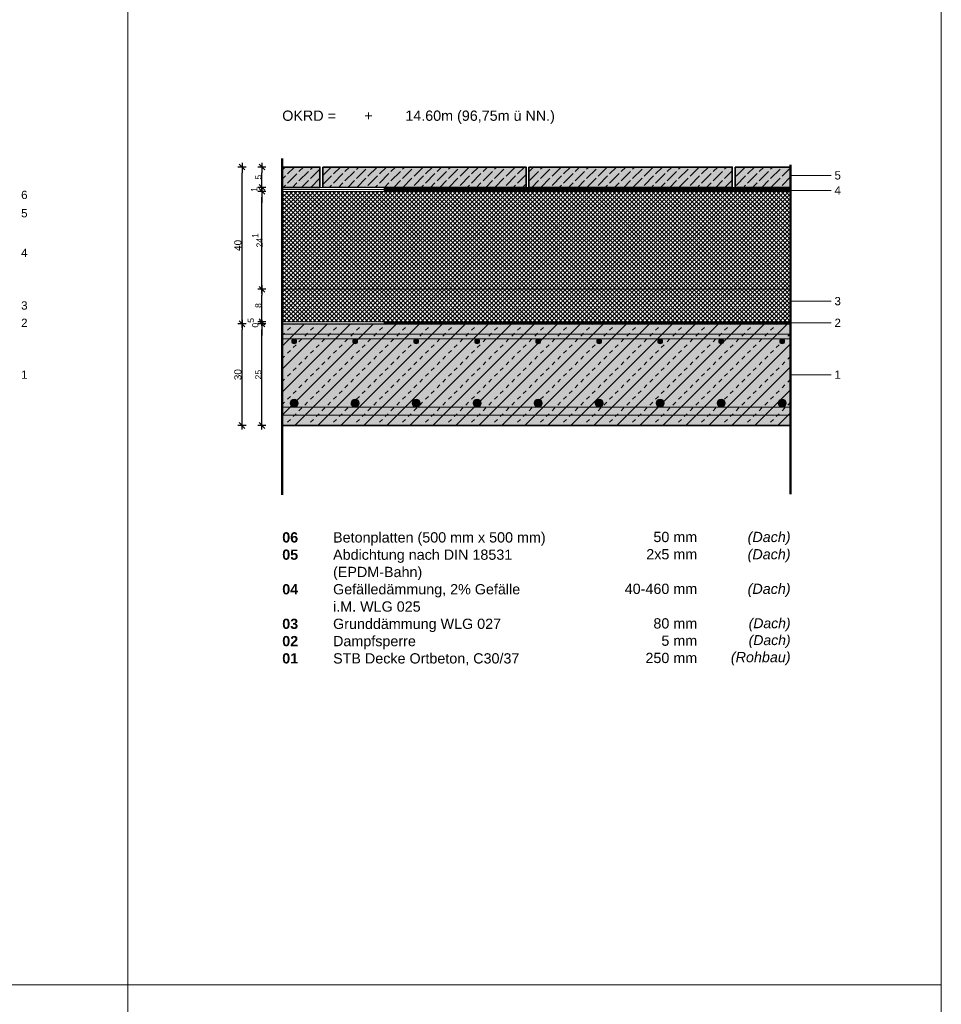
# Model space of a CAD drawing. Header units: metres. Extents: x 0.9 to 30.1, y -10.7 to 8.6.
# Tile 6 of 256: x 5.7 to 8, y -5.4 to -3. Entities that reach past the tile are written whole.
import ezdxf

# ---------------------------------------------------------------- set-up
doc = ezdxf.new("R2010")
doc.units = ezdxf.units.M
doc.header["$PDMODE"] = 1
doc.header["$PDSIZE"] = -2
doc.linetypes.add('Dash Style-37', pattern=[2.25, 1, -1.25])
doc.layers.get('0').update_dxf_attribs({"lineweight": 25})
doc.layers.add('Bemaßung', color=7, linetype='Continuous', lineweight=9)
doc.layers.add('Keine', color=7, linetype='Continuous', lineweight=9)
doc.layers.get('0').freeze()
doc.styles.add('Arial', font='arial.ttf')
doc.styles.add('Arial (bold)', font='arialbd.ttf')
doc.styles.add('Arial (italic)', font='ariali.ttf')
doc.dimstyles.new('boris100', dxfattribs={"dimtxt": 17.652669, "dimasz": 0.001414, "dimexe": 0.001, "dimexo": 0.01, "dimgap": 0.0001, "dimtad": 1, "dimdec": 4, "dimtxsty": 'Arial', "dimblk": 'VW_SLASH', "dimblk1": 'VW_SLASH', "dimblk2": 'VW_SLASH', "dimcen": 0, "dimdle": 0.001, "dimadec": 3, "dimazin": 0, "dimtfac": 0.8, "dimtdec": 4, "dimtix": 1, "dimtmove": 0, "dimatfit": 0, "dimldrblk": 'VW_FILLEDARROW', "dimfxl": 0.001, "dimfxlon": 1, "dimfrac": 2, "dimtolj": 1, "dimarcsym": 0})
pattern_1 = [(-45, (0, 0), (0.005303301, 0.005303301), []), (-135, (0, 0), (0.005303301, -0.005303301), [])]
pattern_2 = [(45, (0, 0), (0.02828425, 0.005656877), [0.032927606, -0.007072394])]

# ---------------------------------------------------------------- blocks, each defined once
blk = doc.blocks.new('VW_SLASH')
at = {"color": 0, "linetype": 'ByBlock', "lineweight": -2, "transparency": 16777216}
blk.add_line((0.71, 0), (-1, 0), dxfattribs=at)
at = {"color": 0, "linetype": 'Continuous', "lineweight": 20, "transparency": 16777216, "flags": 128}
blk.add_lwpolyline([(0.5, 0.5), (-0.5, -0.5)], dxfattribs=at)
blk = doc.blocks.new('*D269')
at = {"layer": 'Bemaßung', "color": 0, "lineweight": -2}
for p, q in [((6.3394, -3.3884), (6.3194, -3.3884)), ((6.3294, -3.4242), (6.3294, -3.4025)), ((6.3394, -3.4384), (6.3194, -3.4384))]:
    blk.add_line(p, q, dxfattribs=at)
at = {"layer": 'Defpoints', "color": 0}
for p in [(6.3294, -3.3884), (7.6294, -3.3884), (7.6294, -3.4384)]:
    blk.add_point(p, dxfattribs=at)
at = {"layer": 'Bemaßung', "color": 0, "lineweight": -2, "xscale": 0.014138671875, "yscale": 0.014138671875, "zscale": 0.014138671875}
for p, rotation in [((6.3294, -3.3884), 90), ((6.3294, -3.4384), 270)]:
    blk.add_blockref('VW_SLASH', p, dxfattribs=dict(at, rotation=rotation))
at = {"layer": 'Bemaßung', "color": 0, "insert": (6.3207, -3.4134), "char_height": 0.01513, "attachment_point": 5, "rotation": 90, "style": 'Arial'}
blk.add_mtext('\\A1;5', dxfattribs=at)
blk = doc.blocks.new('VW_FILLEDARROW')
at = {"linetype": 'Continuous', "lineweight": 5, "true_color": 0xb9b9b9, "transparency": 16777216}
h = blk.add_hatch(dxfattribs=at)
h.set_pattern_fill('Dämm', color=9, style=0, pattern_type=2)
h.set_pattern_definition([(-45, (0, 0), (0.00053033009, 0.00053033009), []), (-135, (0, 0), (0.00053033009, -0.00053033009), [])])
h.paths.add_polyline_path([(-2.25, 0.6), (0, 0), (-2.25, -0.6)])
at = {"color": 0, "linetype": 'Continuous', "lineweight": 5, "transparency": 16777216, "flags": 128}
blk.add_lwpolyline([(-2.25, 0.6), (0, 0), (-2.25, -0.6)], close=True, dxfattribs=at)
blk = doc.blocks.new('*D270')
at = {"layer": 'Bemaßung', "color": 0, "lineweight": -2}
for p, q in [((6.3294, -3.4242), (6.3294, -3.4101)), ((6.3394, -3.4384), (6.3194, -3.4384)), ((6.3294, -3.4484), (6.3294, -3.4384)), ((6.3394, -3.4484), (6.3194, -3.4484)), ((6.3294, -3.4625), (6.3294, -3.4766))]:
    blk.add_line(p, q, dxfattribs=at)
at = {"layer": 'Defpoints', "color": 0}
for p in [(6.3294, -3.4384), (7.6294, -3.4384), (7.6294, -3.4484)]:
    blk.add_point(p, dxfattribs=at)
at = {"layer": 'Bemaßung', "color": 0, "lineweight": -2, "xscale": 0.014138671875, "yscale": 0.014138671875, "zscale": 0.014138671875}
for p, rotation in [((6.3294, -3.4384), 270), ((6.3294, -3.4484), 90)]:
    blk.add_blockref('VW_SLASH', p, dxfattribs=dict(at, rotation=rotation))
at = {"layer": 'Bemaßung', "color": 0, "insert": (6.3103, -3.4434), "char_height": 0.01513, "attachment_point": 5, "rotation": 90, "style": 'Arial'}
blk.add_mtext('\\A1;1', dxfattribs=at)
blk = doc.blocks.new('*D271')
at = {"layer": 'Bemaßung', "color": 0, "lineweight": -2}
for p, q in [((6.3394, -3.4484), (6.3194, -3.4484)), ((6.3294, -3.675), (6.3294, -3.4625)), ((6.3394, -3.6891), (6.3194, -3.6891))]:
    blk.add_line(p, q, dxfattribs=at)
at = {"layer": 'Defpoints', "color": 0}
for p in [(6.3294, -3.4484), (7.6294, -3.4484), (7.6294, -3.6891)]:
    blk.add_point(p, dxfattribs=at)
at = {"layer": 'Bemaßung', "color": 0, "lineweight": -2, "xscale": 0.014138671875, "yscale": 0.014138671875, "zscale": 0.014138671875}
for p, rotation in [((6.3294, -3.4484), 90), ((6.3294, -3.6891), 270)]:
    blk.add_blockref('VW_SLASH', p, dxfattribs=dict(at, rotation=rotation))
at = {"layer": 'Bemaßung', "color": 0, "insert": (6.3183, -3.5687), "char_height": 0.015131, "attachment_point": 5, "rotation": 90, "style": 'Arial'}
blk.add_mtext('\\A1;24\\S1^ ;', dxfattribs=at)
blk = doc.blocks.new('*D272')
at = {"layer": 'Bemaßung', "color": 0, "lineweight": -2}
for p, q in [((6.3394, -3.6891), (6.3194, -3.6891)), ((6.3294, -3.755), (6.3294, -3.7033)), ((6.3394, -3.7691), (6.3194, -3.7691))]:
    blk.add_line(p, q, dxfattribs=at)
at = {"layer": 'Defpoints', "color": 0}
for p in [(6.3294, -3.6891), (7.6294, -3.6891), (6.3794, -3.7691)]:
    blk.add_point(p, dxfattribs=at)
at = {"layer": 'Bemaßung', "color": 0, "lineweight": -2, "xscale": 0.014138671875, "yscale": 0.014138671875, "zscale": 0.014138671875}
for p, rotation in [((6.3294, -3.6891), 90), ((6.3294, -3.7691), 270)]:
    blk.add_blockref('VW_SLASH', p, dxfattribs=dict(at, rotation=rotation))
at = {"layer": 'Bemaßung', "color": 0, "insert": (6.3207, -3.7291), "char_height": 0.01513, "attachment_point": 5, "rotation": 90, "style": 'Arial'}
blk.add_mtext('\\A1;8', dxfattribs=at)
blk = doc.blocks.new('*D273')
at = {"layer": 'Bemaßung', "color": 0, "lineweight": -2}
for p, q in [((6.3294, -3.755), (6.3294, -3.7408)), ((6.3394, -3.7691), (6.3194, -3.7691)), ((6.3394, -3.7741), (6.3194, -3.7741)), ((6.3294, -3.7741), (6.3294, -3.7691)), ((6.3294, -3.7883), (6.3294, -3.8024))]:
    blk.add_line(p, q, dxfattribs=at)
at = {"layer": 'Defpoints', "color": 0}
for p in [(6.3294, -3.7691), (6.3794, -3.7691), (6.3794, -3.7741)]:
    blk.add_point(p, dxfattribs=at)
at = {"layer": 'Bemaßung', "color": 0, "lineweight": -2, "xscale": 0.014138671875, "yscale": 0.014138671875, "zscale": 0.014138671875}
for p, rotation in [((6.3294, -3.7691), 270), ((6.3294, -3.7741), 90)]:
    blk.add_blockref('VW_SLASH', p, dxfattribs=dict(at, rotation=rotation))
at = {"layer": 'Bemaßung', "color": 0, "insert": (6.3077, -3.7716), "char_height": 0.015131, "attachment_point": 5, "rotation": 90, "style": 'Arial'}
blk.add_mtext('\\A1;0\\S5^ ;', dxfattribs=at)
blk = doc.blocks.new('*D274')
at = {"layer": 'Bemaßung', "color": 0, "lineweight": -2}
for p, q in [((6.3394, -3.7741), (6.3194, -3.7741)), ((6.3294, -4.01), (6.3294, -3.7883)), ((6.3394, -4.0241), (6.3194, -4.0241))]:
    blk.add_line(p, q, dxfattribs=at)
at = {"layer": 'Defpoints', "color": 0}
for p in [(6.3294, -3.7741), (6.3794, -3.7741), (6.3794, -4.0241)]:
    blk.add_point(p, dxfattribs=at)
at = {"layer": 'Bemaßung', "color": 0, "lineweight": -2, "xscale": 0.014138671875, "yscale": 0.014138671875, "zscale": 0.014138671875}
for p, rotation in [((6.3294, -3.7741), 90), ((6.3294, -4.0241), 270)]:
    blk.add_blockref('VW_SLASH', p, dxfattribs=dict(at, rotation=rotation))
at = {"layer": 'Bemaßung', "color": 0, "insert": (6.3207, -3.8991), "char_height": 0.01513, "attachment_point": 5, "rotation": 90, "style": 'Arial'}
blk.add_mtext('\\A1;25', dxfattribs=at)
blk = doc.blocks.new('*D275')
at = {"layer": 'Bemaßung', "color": 0, "lineweight": -2}
for p, q in [((6.2905, -3.3884), (6.2705, -3.3884)), ((6.2805, -3.76), (6.2805, -3.4025)), ((6.2905, -3.7741), (6.2705, -3.7741))]:
    blk.add_line(p, q, dxfattribs=at)
at = {"layer": 'Defpoints', "color": 0}
for p in [(6.2805, -3.3884), (6.479, -3.3884), (6.3794, -3.7741)]:
    blk.add_point(p, dxfattribs=at)
at = {"layer": 'Bemaßung', "color": 0, "lineweight": -2, "xscale": 0.014138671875, "yscale": 0.014138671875, "zscale": 0.014138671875}
for p, rotation in [((6.2805, -3.3884), 90), ((6.2805, -3.7741), 270)]:
    blk.add_blockref('VW_SLASH', p, dxfattribs=dict(at, rotation=rotation))
at = {"layer": 'Bemaßung', "color": 0, "insert": (6.2705, -3.5812), "char_height": 0.01765, "attachment_point": 5, "rotation": 90, "style": 'Arial'}
blk.add_mtext('\\A1;40', dxfattribs=at)
blk = doc.blocks.new('*D276')
at = {"layer": 'Bemaßung', "color": 0, "lineweight": -2}
for p, q in [((6.2905, -3.7741), (6.2705, -3.7741)), ((6.2805, -4.01), (6.2805, -3.7883)), ((6.2905, -4.0241), (6.2705, -4.0241))]:
    blk.add_line(p, q, dxfattribs=at)
at = {"layer": 'Defpoints', "color": 0}
for p in [(6.2805, -3.7741), (6.3794, -3.7741), (6.3794, -4.0241)]:
    blk.add_point(p, dxfattribs=at)
at = {"layer": 'Bemaßung', "color": 0, "lineweight": -2, "xscale": 0.014138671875, "yscale": 0.014138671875, "zscale": 0.014138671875}
for p, rotation in [((6.2805, -3.7741), 90), ((6.2805, -4.0241), 270)]:
    blk.add_blockref('VW_SLASH', p, dxfattribs=dict(at, rotation=rotation))
at = {"layer": 'Bemaßung', "color": 0, "insert": (6.2705, -3.8991), "char_height": 0.01765, "attachment_point": 5, "rotation": 90, "style": 'Arial'}
blk.add_mtext('\\A1;30', dxfattribs=at)

msp = doc.modelspace()

# ---------------------------------------------------------------- hatches: boundary and pattern name
at = {"layer": 'Keine', "linetype": 'Continuous', "lineweight": 0, "true_color": 0xeeeeee, "transparency": 33554687}
for points in [[(6.47901, -3.38837), (6.97901, -3.38837), (6.97901, -3.43837), (6.47901, -3.43837)], [(6.98601, -3.38837), (7.48601, -3.38837), (7.48601, -3.43837), (6.98601, -3.43837)], [(7.49301, -3.38837), (7.6294, -3.38837), (7.6294, -3.43837), (7.49301, -3.43837)]]:
    msp.add_hatch(color=7, dxfattribs=at).paths.add_polyline_path(points)
at = {"layer": 'Keine', "linetype": 'Continuous', "lineweight": 5, "transparency": 33554687}
h = msp.add_hatch(dxfattribs=at)
h.set_pattern_fill('Unbew_ Beton 1_10', style=0, pattern_type=2)
h.set_pattern_definition(pattern_2)
h.paths.add_polyline_path([(6.47901, -3.38837), (6.97901, -3.38837), (6.97901, -3.43837), (6.47901, -3.43837)])
h = msp.add_hatch(dxfattribs=at)
h.set_pattern_fill('Unbew_ Beton 1_10', style=0, pattern_type=2)
h.set_pattern_definition(pattern_2)
h.paths.add_polyline_path([(6.98601, -3.38837), (7.48601, -3.38837), (7.48601, -3.43837), (6.98601, -3.43837)])
h = msp.add_hatch(dxfattribs=at)
h.set_pattern_fill('Unbew_ Beton 1_10', style=0, pattern_type=2)
h.set_pattern_definition(pattern_2)
h.paths.add_polyline_path([(7.49301, -3.38837), (7.6294, -3.38837), (7.6294, -3.43837), (7.49301, -3.43837)])
at = {"layer": 'Keine', "linetype": 'Continuous', "lineweight": 5, "true_color": 0xb9b9b9, "transparency": 33554687}
h = msp.add_hatch(dxfattribs=at)
h.set_pattern_fill('Dämm', color=9, style=0, pattern_type=2)
h.set_pattern_definition(pattern_1)
h.paths.add_polyline_path([(6.3794, -3.76911), (7.6294, -3.76911), (7.6294, -3.68911), (6.3794, -3.68911)])
at = {"layer": 'Keine', "linetype": 'Continuous', "lineweight": 0, "true_color": 0xc0c0c0, "transparency": 33554687}
msp.add_hatch(color=9, dxfattribs=at).paths.add_polyline_path([(6.3794, -3.77411), (7.6294, -3.77411), (7.6294, -4.02411), (6.3794, -4.02411)])
at = {"layer": 'Keine', "linetype": 'Continuous', "lineweight": 13, "true_color": 0x333333, "transparency": 33554687}
h = msp.add_hatch(dxfattribs=at)
h.set_pattern_fill('Stahlbeton-M1_10', color=250, style=0, pattern_type=2)
h.set_pattern_definition([(45, (0, 0), (0.02828427, -0.02828427), [0.01, -0.01])])
h.paths.add_polyline_path([(6.3794, -3.77411), (7.6294, -3.77411), (7.6294, -4.02411), (6.3794, -4.02411)])
at = {"layer": 'Keine', "linetype": 'Continuous', "lineweight": 13, "true_color": 0x4c4c4c, "transparency": 33554687}
h = msp.add_hatch(dxfattribs=at)
h.set_pattern_fill('Stahlbeton-M1_10-1', color=251, style=0, pattern_type=2)
h.set_pattern_definition([(-135, (0.012426, -0.013254), (0.02828427, -0.02828427), [])])
h.paths.add_polyline_path([(6.3794, -3.77411), (7.6294, -3.77411), (7.6294, -4.02411), (6.3794, -4.02411)])
at = {"layer": 'Keine', "linetype": 'Continuous', "lineweight": 0, "true_color": 0xdddddd, "transparency": 33554687}
for points in [[(6.3794, -3.79911), (6.3794, -3.81111), (7.6294, -3.81111), (7.6294, -3.79911)], [(6.3794, -3.97911), (6.3794, -3.99911), (7.6294, -3.99911), (7.6294, -3.97911)]]:
    msp.add_hatch(color=254, dxfattribs=at).paths.add_polyline_path(points)
h = msp.add_hatch(color=254, dxfattribs=at)
edge = h.paths.add_edge_path()
edge.add_arc((6.40866, -3.81711), 0.006, 0, 360)
h = msp.add_hatch(color=254, dxfattribs=at)
edge = h.paths.add_edge_path()
edge.add_arc((6.55866, -3.81711), 0.006, 0, 360)
h = msp.add_hatch(color=254, dxfattribs=at)
edge = h.paths.add_edge_path()
edge.add_arc((6.70866, -3.81711), 0.006, 0, 360)
h = msp.add_hatch(color=254, dxfattribs=at)
edge = h.paths.add_edge_path()
edge.add_arc((6.85866, -3.81711), 0.006, 0, 360)
h = msp.add_hatch(color=254, dxfattribs=at)
edge = h.paths.add_edge_path()
edge.add_arc((7.00866, -3.81711), 0.006, 0, 360)
h = msp.add_hatch(color=254, dxfattribs=at)
edge = h.paths.add_edge_path()
edge.add_arc((7.15866, -3.81711), 0.006, 0, 360)
h = msp.add_hatch(color=254, dxfattribs=at)
edge = h.paths.add_edge_path()
edge.add_arc((7.30866, -3.81711), 0.006, 0, 360)
h = msp.add_hatch(color=254, dxfattribs=at)
edge = h.paths.add_edge_path()
edge.add_arc((7.45866, -3.81711), 0.006, 0, 360)
h = msp.add_hatch(color=254, dxfattribs=at)
edge = h.paths.add_edge_path()
edge.add_arc((7.60866, -3.81711), 0.006, 0, 360)
h = msp.add_hatch(color=254, dxfattribs=at)
edge = h.paths.add_edge_path()
edge.add_arc((6.40866, -3.96911), 0.01, 0, 360)
h = msp.add_hatch(color=254, dxfattribs=at)
edge = h.paths.add_edge_path()
edge.add_arc((6.55866, -3.96911), 0.01, 0, 360)
h = msp.add_hatch(color=254, dxfattribs=at)
edge = h.paths.add_edge_path()
edge.add_arc((6.70866, -3.96911), 0.01, 0, 360)
h = msp.add_hatch(color=254, dxfattribs=at)
edge = h.paths.add_edge_path()
edge.add_arc((6.85866, -3.96911), 0.01, 0, 360)
h = msp.add_hatch(color=254, dxfattribs=at)
edge = h.paths.add_edge_path()
edge.add_arc((7.00866, -3.96911), 0.01, 0, 360)
h = msp.add_hatch(color=254, dxfattribs=at)
edge = h.paths.add_edge_path()
edge.add_arc((7.15866, -3.96911), 0.01, 0, 360)
h = msp.add_hatch(color=254, dxfattribs=at)
edge = h.paths.add_edge_path()
edge.add_arc((7.30866, -3.96911), 0.01, 0, 360)
h = msp.add_hatch(color=254, dxfattribs=at)
edge = h.paths.add_edge_path()
edge.add_arc((7.45866, -3.96911), 0.01, 0, 360)
h = msp.add_hatch(color=254, dxfattribs=at)
edge = h.paths.add_edge_path()
edge.add_arc((7.60866, -3.96911), 0.01, 0, 360)

# ---------------------------------------------------------------- linework, layer by layer
at = {"layer": 'Keine', "color": 253, "linetype": 'Continuous', "lineweight": 9, "true_color": 0xaaaaaa, "transparency": 33554687}
for p, q in [((7.7294, -3.40904), (7.6294, -3.40904)), ((7.7294, -3.44587), (7.6294, -3.44587)), ((7.7294, -3.71837), (7.6294, -3.71837)), ((7.7294, -3.77161), (7.6294, -3.77161)), ((7.7294, -3.89911), (7.6294, -3.89911))]:
    msp.add_line(p, q, dxfattribs=at)
at = {"layer": 'Keine', "color": 255, "flags": 128}
for points in [[(4, -3), (6, -3), (6, -5.4), (4, -5.4)], [(4, -5.4), (6, -5.4), (6, -7.8), (4, -7.8)], [(6, -5.4), (8, -5.4), (8, -7.8), (6, -7.8)]]:
    msp.add_lwpolyline(points, close=True, dxfattribs=at)
at = {"layer": 'Keine', "color": 7, "linetype": 'Continuous', "lineweight": 35, "transparency": 33554687, "flags": 128}
for points in [[(6.47901, -3.38837), (6.97901, -3.38837), (6.97901, -3.43837), (6.47901, -3.43837)], [(6.98601, -3.38837), (7.48601, -3.38837), (7.48601, -3.43837), (6.98601, -3.43837)], [(7.49301, -3.38837), (7.6294, -3.38837), (7.6294, -3.43837), (7.49301, -3.43837)], [(6.3794, -3.77411), (7.6294, -3.77411), (7.6294, -4.02411), (6.3794, -4.02411)]]:
    msp.add_lwpolyline(points, close=True, dxfattribs=at)
at = {"layer": 'Keine', "color": 7, "linetype": 'Continuous', "lineweight": 9, "transparency": 33554687, "flags": 128}
msp.add_lwpolyline([(6.3794, -3.76911), (7.6294, -3.76911), (7.6294, -3.68911), (6.3794, -3.68911)], close=True, dxfattribs=at)
at = {"layer": 'Keine', "color": 9, "linetype": 'Continuous', "lineweight": 13, "transparency": 33554687, "flags": 128}
for points in [[(6.3794, -3.79911), (6.3794, -3.81111), (7.6294, -3.81111), (7.6294, -3.79911)], [(6.3794, -3.97911), (6.3794, -3.99911), (7.6294, -3.99911), (7.6294, -3.97911)]]:
    msp.add_lwpolyline(points, close=True, dxfattribs=at)
at = {"layer": 'Keine', "color": 9, "linetype": 'Continuous', "lineweight": 13, "transparency": 33554687}
for centre, radius in [((6.40866, -3.81711), 0.006), ((6.55866, -3.81711), 0.006), ((6.70866, -3.81711), 0.006), ((6.85866, -3.81711), 0.006), ((7.00866, -3.81711), 0.006), ((7.15866, -3.81711), 0.006), ((7.30866, -3.81711), 0.006), ((7.45866, -3.81711), 0.006), ((7.60866, -3.81711), 0.006), ((6.40866, -3.96911), 0.01), ((6.55866, -3.96911), 0.01), ((6.70866, -3.96911), 0.01), ((6.85866, -3.96911), 0.01), ((7.00866, -3.96911), 0.01), ((7.15866, -3.96911), 0.01), ((7.30866, -3.96911), 0.01), ((7.45866, -3.96911), 0.01), ((7.60866, -3.96911), 0.01)]:
    msp.add_circle(centre, radius, dxfattribs=at)

# ---------------------------------------------------------------- texts
at = {"layer": 'Keine', "color": 7, "transparency": 33554687, "line_spacing_factor": 0.969122, "style": 'Arial'}
for s, insert, char_height, attachment_point in [('\\pxt1.154;OKRD =^I+^I14.60m {\\H0.999x;(96,75m ü NN.)}', (6.3794, -3.24951), 0.0252181, 1), ('5 ', (7.75317, -3.40904), 0.020374, 6), ('4 ', (7.75317, -3.44587), 0.020374, 6), ('6 ', (5.75317, -3.45711), 0.020374, 6), ('5 ', (5.75317, -3.50211), 0.020374, 6), ('4 ', (5.75317, -3.59911), 0.020374, 6), ('3 ', (7.75317, -3.71837), 0.020374, 6), ('3 ', (5.75317, -3.72911), 0.020374, 6), ('2 ', (5.75317, -3.77161), 0.020374, 6), ('2 ', (7.75317, -3.77161), 0.020374, 6), ('1 ', (5.75317, -3.89911), 0.020374, 6), ('1 ', (7.75317, -3.89911), 0.020374, 6)]:
    msp.add_mtext(s, dxfattribs=dict(at, insert=insert, char_height=char_height, attachment_point=attachment_point))
at = {"layer": 'Keine', "color": 7, "insert": (6.3794, -4.2867), "char_height": 0.0252181, "attachment_point": 1, "line_spacing_factor": 1.011258, "style": 'Arial (bold)'}
msp.add_mtext('\\pxt4.957;06{\\fArial|b0|i0|c0|p0; ^IBetonplatten (500 mm x 500 mm)}{\\fArial|b0|i0|c0|p0;\\P}05{\\fArial|b0|i0|c0|p0; ^I}{\\fArial|b0|i0|c0|p0;Abdichtung nach DIN 18531\\P^I(EPDM-Bahn)\\P}04{\\fArial|b0|i0|c0|p0; ^I}{\\fArial|b0|i0|c0|p0;Gefälledämmung, 2% Gefälle}{\\fArial|b0|i0|c0|p0;\\P ^Ii.M. WLG 025\\P}03{\\fArial|b0|i0|c0|p0;^IGrunddämmung WLG 027\\P}02{\\fArial|b0|i0|c0|p0;^IDampfsperre\\P}01{\\fArial|b0|i0|c0|p0; ^ISTB Decke Ortbeton, C30/37}', dxfattribs=at)
at = {"layer": 'Keine', "color": 7, "transparency": 33554687, "attachment_point": 3, "line_spacing_factor": 1.011258}
for s, insert, char_height, width, style in [('  50 mm\\P2x5 mm \\P\\P40-460 mm\\P\\P80 mm\\P5 mm\\P250 mm', (7.39978, -4.28565), 0.025218, 0.22, 'Arial'), ('(Dach)\\P(Dach)\\P\\P(Dach)\\P\\P{\\H0.9752x;(Dach)}\\P{\\H0.9752x;(Dach)}\\P(Rohbau)', (7.6294, -4.28565), 0.0252181, 0.16, 'Arial (italic)')]:
    msp.add_mtext(s, dxfattribs=dict(at, insert=insert, char_height=char_height, width=width, style=style))

# ---------------------------------------------------------------- dimensions: what is measured, and where the dimension line sits
at = {"layer": 'Bemaßung'}
for base, p1, p2, text, override, picture, middle in [((6.28052, -3.38837), (6.3794, -3.77411), (6.47901, -3.38837), '40', {"dimtxt": 0.017653, "dimasz": 0.014139, "dimexe": 0.01, "dimgap": 0.001, "dimdec": 1, "dimpost": '<>', "dimtxsty": 'Arial', "dimdle": 0.01, "dimtmove": 2, "dimfxl": 0.01}, '*D275', (6.27051, -3.58124)), ((6.3294, -3.38837), (7.6294, -3.43837), (7.6294, -3.38837), '5', {"dimtxt": 0.015131, "dimasz": 0.014139, "dimexe": 0.01, "dimgap": 0.001, "dimdec": 3, "dimpost": '<>', "dimtxsty": 'Arial', "dimdle": 0.01, "dimtmove": 2, "dimfxl": 0.01}, '*D269', (6.3207, -3.41337)), ((6.3294, -3.43837), (7.6294, -3.44837), (7.6294, -3.43837), '1', {"dimtxt": 0.015131, "dimasz": 0.014139, "dimexe": 0.01, "dimgap": 0.001, "dimdec": 3, "dimpost": '<>', "dimtxsty": 'Arial', "dimdle": 0.01, "dimtix": 0, "dimtmove": 2, "dimfxl": 0.01}, '*D270', (6.3103, -3.44337)), ((6.3294, -3.44837), (7.6294, -3.68911), (7.6294, -3.44837), '24\\S1^ ;', {"dimtxt": 0.015131, "dimasz": 0.014139, "dimexe": 0.01, "dimgap": 0.001, "dimdec": 3, "dimpost": '<>', "dimtxsty": 'Arial', "dimdle": 0.01, "dimtmove": 2, "dimfxl": 0.01}, '*D271', (6.31828, -3.56874)), ((6.3294, -3.68911), (6.3794, -3.76911), (7.6294, -3.68911), '8', {"dimtxt": 0.015131, "dimasz": 0.014139, "dimexe": 0.01, "dimgap": 0.001, "dimdec": 3, "dimpost": '<>', "dimtxsty": 'Arial', "dimdle": 0.01, "dimtmove": 2, "dimfxl": 0.01}, '*D272', (6.32067, -3.72911)), ((6.3294, -3.76911), (6.3794, -3.77411), (6.3794, -3.76911), '0\\S5^ ;', {"dimtxt": 0.015131, "dimasz": 0.014139, "dimexe": 0.01, "dimgap": 0.001, "dimdec": 3, "dimpost": '<>', "dimtxsty": 'Arial', "dimdle": 0.01, "dimtix": 0, "dimtmove": 2, "dimfxl": 0.01}, '*D273', (6.30766, -3.77161)), ((6.28052, -3.77411), (6.3794, -4.02411), (6.3794, -3.77411), '30', {"dimtxt": 0.017653, "dimasz": 0.014139, "dimexe": 0.01, "dimgap": 0.001, "dimdec": 1, "dimpost": '<>', "dimtxsty": 'Arial', "dimdle": 0.01, "dimtmove": 2, "dimfxl": 0.01}, '*D276', (6.2705, -3.89911)), ((6.3294, -3.77411), (6.3794, -4.02411), (6.3794, -3.77411), '25', {"dimtxt": 0.015131, "dimasz": 0.014139, "dimexe": 0.01, "dimgap": 0.001, "dimdec": 3, "dimpost": '<>', "dimtxsty": 'Arial', "dimdle": 0.01, "dimtmove": 2, "dimfxl": 0.01}, '*D274', (6.32067, -3.89911))]:
    dim = msp.add_linear_dim(base=base, p1=p1, p2=p2, angle=270, text=text, dimstyle='boris100', override=override, dxfattribs=at)
    dim.commit()
    dim.dimension.update_dxf_attribs({"geometry": picture, "text_midpoint": middle})

# ---------------------------------------------------------------- next in the draw order: wipeouts: each hides what was drawn before it
at = {"color": 255, "linetype": 'Continuous', "lineweight": 9, "transparency": 33554687}
for points in [[(6.37925, -3.44337), (6.37925, -3.44837), (7.6294, -3.44837), (7.6294, -3.44337)], [(6.3794, -3.76911), (7.6294, -3.76911), (7.6294, -3.77411), (6.3794, -3.77411)]]:
    msp.add_wipeout(points, dxfattribs=at).dxf.layer = 'Keine'

# ---------------------------------------------------------------- next in the draw order: linework, layer by layer
at = {"layer": 'Keine', "color": 7, "linetype": 'Dash Style-37', "lineweight": 35, "transparency": 33554687}
for p, q in [((7.6294, -3.44587), (6.37935, -3.44587)), ((7.62935, -3.77161), (6.3794, -3.77161))]:
    msp.add_line(p, q, dxfattribs=at)
at = {"layer": 'Keine', "color": 7, "linetype": 'Continuous', "lineweight": 9, "transparency": 33554687}
msp.add_line((6.95038, -3.44837), (6.89038, -3.44837), dxfattribs=at)
msp.add_line((6.95038, -3.44837), (6.89038, -3.44837), dxfattribs=at)
at = {"layer": 'Keine', "color": 7, "linetype": 'Continuous', "lineweight": 9, "transparency": 33554687, "flags": 128}
for points in [[(6.37925, -3.44337), (6.37925, -3.44837), (7.6294, -3.44837), (7.6294, -3.44337)], [(6.3794, -3.76911), (7.6294, -3.76911), (7.6294, -3.77411), (6.3794, -3.77411)]]:
    msp.add_lwpolyline(points, close=True, dxfattribs=at)

# ---------------------------------------------------------------- next in the draw order: wipeouts: each hides what was drawn before it
at = {"color": 255, "linetype": 'Continuous', "lineweight": 9, "transparency": 33554687}
msp.add_wipeout([(6.37925, -3.43837), (6.37925, -3.44337), (7.6294, -3.44337), (7.6294, -3.43837)], dxfattribs=at).dxf.layer = 'Keine'

# ---------------------------------------------------------------- next in the draw order: hatches: boundary and pattern name
at = {"layer": 'Keine', "linetype": 'Continuous', "lineweight": 0, "true_color": 0xeeeeee, "transparency": 33554687}
msp.add_hatch(color=7, dxfattribs=at).paths.add_polyline_path([(6.37918, -3.38837), (6.47201, -3.38837), (6.47201, -3.43837), (6.37918, -3.43837)])
at = {"layer": 'Keine', "linetype": 'Continuous', "lineweight": 5, "transparency": 33554687}
h = msp.add_hatch(dxfattribs=at)
h.set_pattern_fill('Unbew_ Beton 1_10', style=0, pattern_type=2)
h.set_pattern_definition(pattern_2)
h.paths.add_polyline_path([(6.37918, -3.38837), (6.47201, -3.38837), (6.47201, -3.43837), (6.37918, -3.43837)])
at = {"layer": 'Keine', "linetype": 'Continuous', "lineweight": 5, "true_color": 0xb9b9b9, "transparency": 33554687}
h = msp.add_hatch(dxfattribs=at)
h.set_pattern_fill('Dämm', color=9, style=0, pattern_type=2)
h.set_pattern_definition(pattern_1)
h.paths.add_polyline_path([(6.3794, -3.68911), (7.6294, -3.68911), (7.6294, -3.44837), (6.3794, -3.44837)])

# ---------------------------------------------------------------- next in the draw order: linework, layer by layer
at = {"layer": 'Keine', "color": 255, "lineweight": 50}
for p, q in [((6.37916, -3.36707), (6.37962, -4.19438)), ((7.6294, -4.19319), (7.6294, -3.38335))]:
    msp.add_line(p, q, dxfattribs=at)
at = {"layer": 'Keine', "color": 7, "linetype": 'Dash Style-37', "lineweight": 35, "transparency": 33554687}
msp.add_line((7.6294, -3.44087), (6.37925, -3.44087), dxfattribs=at)
at = {"layer": 'Keine', "color": 255, "flags": 128}
msp.add_lwpolyline([(6, -3), (8, -3), (8, -5.4), (6, -5.4)], close=True, dxfattribs=at)
at = {"layer": 'Keine', "color": 7, "linetype": 'Continuous', "lineweight": 35, "transparency": 33554687, "flags": 128}
msp.add_lwpolyline([(6.37918, -3.38837), (6.47201, -3.38837), (6.47201, -3.43837), (6.37918, -3.43837)], close=True, dxfattribs=at)
at = {"layer": 'Keine', "color": 7, "linetype": 'Continuous', "lineweight": 9, "transparency": 33554687, "flags": 128}
for points in [[(6.37925, -3.43837), (6.37925, -3.44337), (7.6294, -3.44337), (7.6294, -3.43837)], [(6.3794, -3.68911), (7.6294, -3.68911), (7.6294, -3.44837), (6.3794, -3.44837)]]:
    msp.add_lwpolyline(points, close=True, dxfattribs=at)

doc.saveas('drawing.dxf')
